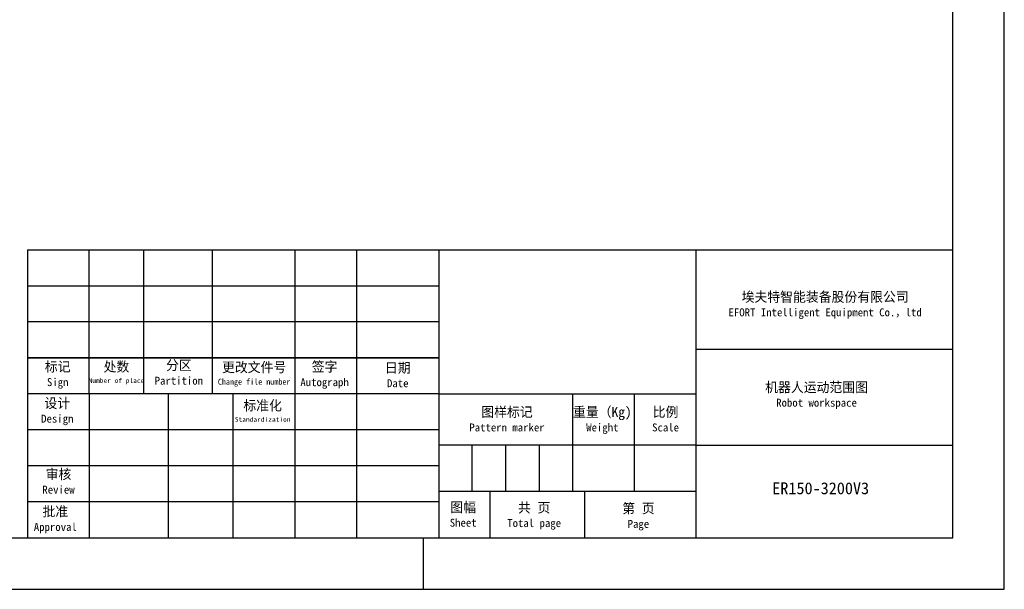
# Model space of a CAD drawing. Header units: millimetres. Extents: x -1 to 10933, y 0 to 7722.
# Tile 100 of 122: x 8443 to 10933, y 0 to 1439. Entities that reach past the tile are written whole.
import ezdxf

# ---------------------------------------------------------------- set-up
doc = ezdxf.new("R2010")
doc.units = ezdxf.units.MM
doc.header["$LTSCALE"] = 13

msp = doc.modelspace()

# ---------------------------------------------------------------- linework, layer by layer
at = {"color": 0, "linetype": 'Continuous', "lineweight": 25}
for p, q in [((10933, 0), (10933, 7722)), ((0, 0), (10933, 0))]:
    msp.add_line(p, q, dxfattribs=at)
at = {"linetype": 'Continuous', "lineweight": 25}
for p, q in [((10803, 130), (10803, 7592)), ((8463, 858), (10803, 858)), ((8463, 858), (8463, 130)), ((8619, 494), (8619, 858)), ((8756.1, 858), (8756.1, 494)), ((8931, 494), (8931, 858)), ((9139, 858), (9139, 494)), ((9295, 858), (9295, 494)), ((9503, 858), (9503, 494)), ((10153, 858), (10153, 130)), ((10803, 130), (10803, 858)), ((8463, 767), (9503, 767)), ((9503, 676), (8463, 676)), ((10153, 606.4), (10803, 606.4)), ((9503, 584.5), (8463, 584.5)), ((9503, 494), (8463, 494)), ((8619, 494), (8619, 130)), ((8819, 130), (8819, 494)), ((8983, 130), (8983, 494)), ((9139, 494), (9139, 130)), ((9295, 494), (9295, 130)), ((9503, 494), (9503, 130)), ((9503, 494), (10153, 494)), ((9841, 494), (9841, 247)), ((9997, 494), (9997, 247)), ((9503, 403), (8463, 403)), ((10153, 364), (9503, 364)), ((9587.5, 247), (9587.5, 364)), ((9672, 364), (9672, 247)), ((9756.5, 364), (9756.5, 247)), ((10153, 364), (10803, 364)), ((9503, 312), (8463, 312)), ((10153, 247), (9503, 247)), ((9633, 130), (9633, 247)), ((9871.8, 247), (9871.8, 130)), ((9503, 221), (8463, 221)), ((0, 130), (10803, 130)), ((8463, 130), (10803, 130)), ((9464, 0), (9464, 130))]:
    msp.add_line(p, q, dxfattribs=at)
at = {"color": 7, "linetype": 'Continuous', "lineweight": 25, "true_color": 0xffffff}
for p, q in [((8463, 585), (9175, 585)), ((8619, 585), (8619, 584.5)), ((8819, 584.5), (8819, 585)), ((8983, 584.5), (8983, 585)), ((9139, 585), (9139, 584.5)), ((9139, 585), (9139, 584.5)), ((9175, 585), (9503, 585)), ((9295, 585), (9295, 584.5)), ((8759.1, 129.9), (8759.1, 129.7)), ((8967.1, 129.9), (8967.1, 129.7)), ((9123.1, 129.8), (9123.1, 129.7)), ((9279.1, 129.8), (9279.1, 129.7)), ((10120.1, 129.7), (10120.1, 129.5))]:
    msp.add_line(p, q, dxfattribs=at)

# ---------------------------------------------------------------- texts
at = {"color": 0, "attachment_point": 1}
for s, insert, char_height, width in [('\\pxqc;埃夫特智能装备股份有限公司\\P{\\H0.8x;EFORT Intelligent Equipment Co.，ltd}', (9985.6, 751.4), 25, 988.657), ('\\pxqc;标记\\P{\\H0.8x;Sign}', (8453.2, 575.1), 25, 172.029), ('\\pxqc;处数\\P{\\H0.48x;Number of place}', (8601.8, 575.1), 25, 172.029), ('\\pxqc;分区\\P{\\H0.8x;Partition}', (8759.6, 578.7), 25, 172.029), ('\\pxqc;更改文件号\\P{\\H0.6x;Change file number}', (8782.7, 573.6), 25, 506.771), ('\\pxqc;签字\\P{\\H0.8x;Autograph}', (9128.1, 574.9), 25, 172.029), ('\\pxqc;日期\\P{\\H0.8x;Date}', (9313.1, 572.3), 25, 172.029), ('\\pxqc;机器人运动范围图\\P{\\H0.8x;Robot workspace}', (9963.9, 523.1), 25, 988.657), ('\\pxqc;设计\\P{\\H0.8x;Design}', (8452.2, 482.8), 25, 172.029), ('\\pxqc;标准化\\P{\\H0.48x;Standardization}', (8971.5, 476.8), 25, 172.029), ('\\pxqc;图样标记\\P{\\H0.8x;Pattern marker}', (9181.1, 460.6), 25, 988.657), ('\\pxqc;重量（Kg)\\P{\\H0.8x;Weight}', (9422.2, 460.6), 25, 988.657), ('\\pxqc;比例\\P{\\H0.8x;Scale}', (9990.4, 460.6), 25, 172.029), ('\\pxqc;审核\\P{\\H0.8x;Review}', (8455.2, 303.4), 25, 172.029), ('\\pxqc;ER150-3200V3', (9974.3, 270.2), 30, 988.657), ('\\pxqc;批准\\P{\\H0.8x;Approval}', (8447.2, 209.2), 25, 172.029), ('\\pxqc;图幅\\P{\\H0.8x;Sheet}', (9478.6, 219.9), 25, 172.029), ('\\pxqc;共 页\\P{\\H0.8x;Total page}', (9658.1, 218.9), 25, 172.029), ('\\pxqc;第 页\\P{\\H0.8x;Page}', (9921.7, 216.9), 25, 172.029)]:
    msp.add_mtext(s, dxfattribs=dict(at, insert=insert, char_height=char_height, width=width))

doc.saveas('drawing.dxf')
